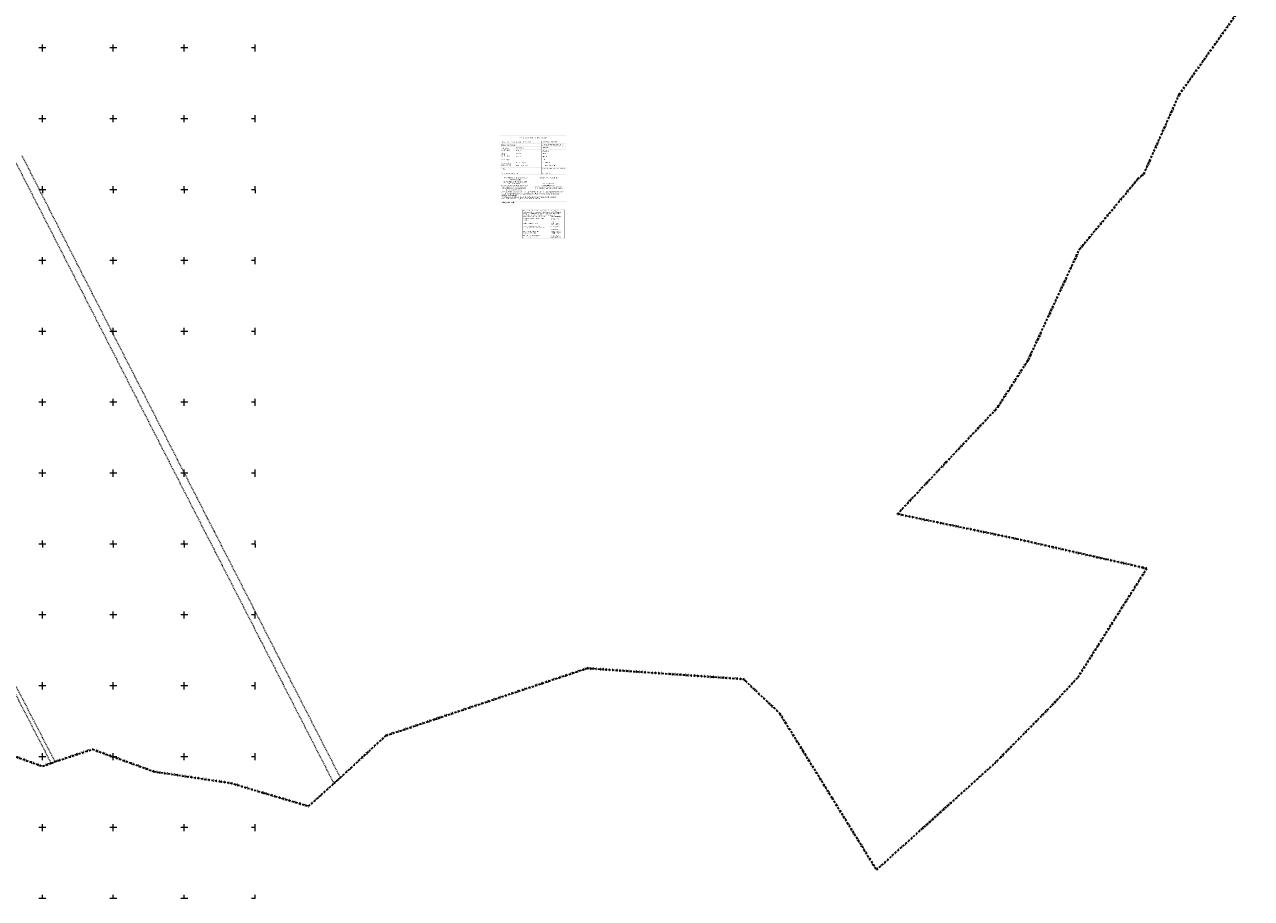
# Model space of a CAD drawing. Extents: x 6414462 to 20492237, y 5756825 to 17376351.
# Tile 123 of 127: x 6498637 to 6499503, y 5809250 to 5809866. Entities that reach past the tile are written whole.
import ezdxf

# ---------------------------------------------------------------- set-up
doc = ezdxf.new("R2010")
doc.units = 0
for name, pattern in [('2324-2024 mdcp$0$KROPK2', [1, 0.05, -0.95]), ('2324-2024 mdcp$0$PRZER1-1', [1, 0.5, -0.5]), ('2324-2024 mdcp$0$PRZER2-1', [1.5, 1, -0.5]), ('2324-2024 mdcp$0$PRZER3-2', [2.5, 1.5, -1]), ('Lipnica teren 1$0$HIDDEN2', [0.1875, 0.125, -0.0625])]:
    doc.linetypes.add(name, pattern=pattern)
for name, color, linetype, lineweight in [('2324-2024 mdcp$0$GESJAE', 7, 'Continuous', 50), ('2324-2024 mdcp$0$GESJOB', 7, 'Continuous', 35), ('2324-2024 mdcp$0$Ramka sekcyjna', 7, 'Continuous', 18)]:
    doc.layers.add(name, color=color, linetype=linetype, lineweight=lineweight)
doc.layers.add('2324-2024 mdcp$0$GESUZY', color=7, linetype='Continuous', lineweight=18, true_color=0x008000)
doc.layers.add('2324-2024 mdcp$0$Opisówka', color=7, linetype='Continuous')
doc.layers.add('Lipnica teren 1$0$demontaże', color=10, linetype='Continuous')
doc.styles.add('2324-2024 mdcp$0$PDF Arial', font='arial.ttf')
doc.styles.add('2324-2024 mdcp$0$PDF Calibri', font='calibri.ttf')
doc.styles.add('2324-2024 mdcp$0$PDF Times New Roman', font='times.ttf')

# ---------------------------------------------------------------- blocks, each defined once
blk = doc.blocks.new('2324-2024 mdcp')
at = {"layer": '2324-2024 mdcp$0$GESJAE', "color": 7, "linetype": '2324-2024 mdcp$0$KROPK2', "lineweight": 50}
blk.add_lwpolyline([(6498619.592, 5809354.144), (6498649.95999998, 5809343.28999995), (6498656.07999998, 5809345.50999994), (6498658.89999998, 5809346.53999995), (6498685.22999998, 5809355.28999995), (6498728.68, 5809339.56), (6498751.82, 5809336.09), (6498775.32, 5809332.58), (6498782.65, 5809331.48), (6498806.09999998, 5809324.47999994), (6498813.99999998, 5809322.13999995), (6498837.71999998, 5809315.12999995), (6498846.63999998, 5809323.11999995), (6498855.54999998, 5809331.10999994), (6498860.16999998, 5809335.23999995), (6498892.22999998, 5809364.91999995), (6498926.96987598, 5809376.55522995), (6498929.19587198, 5809377.30036894), (6498931.09131998, 5809377.93484495), (6499034.26999998, 5809412.46999995), (6499144.28, 5809404.85), (6499145.64, 5809403.57), (6499169.83, 5809380.74), (6499186.27030904, 5809354.17019122), (6499206.86, 5809320.89), (6499222.55, 5809295.53), (6499238.24, 5809270.18), (6499321.48, 5809345.2), (6499325.69, 5809349.47), (6499356.99, 5809381.21), (6499361.97, 5809386.26), (6499380.31999998, 5809406.11999994), (6499394.76281398, 5809428.94073195), (6499428.78999999, 5809482.68999995), (6499337.31999998, 5809503.55999995), (6499284.31, 5809514.61), (6499252.97, 5809521.16), (6499321.93976798, 5809594.56429994), (6499323.92319898, 5809596.91919094), (6499345.43912198, 5809630.22626895), (6499347.55999998, 5809634.83999995), (6499381.57770798, 5809708.17245595), (6499422.63, 5809757.68), (6499426.81, 5809761.09), (6499451.79841998, 5809817.19019095), (6499502.68065198, 5809888.84236095)], dxfattribs=at)
at = {"layer": '2324-2024 mdcp$0$GESJOB', "color": 7, "linetype": '2324-2024 mdcp$0$PRZER3-2', "lineweight": 35}
blk.add_lwpolyline([(6498619.592, 5809354.144), (6498649.95999998, 5809343.28999995), (6498656.07999998, 5809345.50999994), (6498658.89999998, 5809346.53999995), (6498685.22999998, 5809355.28999995), (6498728.68, 5809339.56), (6498751.82, 5809336.09), (6498775.32, 5809332.58), (6498782.65, 5809331.48), (6498806.09999998, 5809324.47999994), (6498813.99999998, 5809322.13999995), (6498837.71999998, 5809315.12999995), (6498846.63999998, 5809323.11999995), (6498855.54999998, 5809331.10999994), (6498860.16999998, 5809335.23999995), (6498892.22999998, 5809364.91999995), (6498926.96987598, 5809376.55522995), (6498929.19587198, 5809377.30036894), (6498931.09131998, 5809377.93484495), (6499034.26999998, 5809412.46999995), (6499144.28, 5809404.85), (6499145.64, 5809403.57), (6499169.83, 5809380.74), (6499186.27030904, 5809354.17019122), (6499206.86, 5809320.89), (6499222.55, 5809295.53), (6499238.24, 5809270.18), (6499321.48, 5809345.2), (6499325.69, 5809349.47), (6499356.99, 5809381.21), (6499361.97, 5809386.26), (6499380.31999998, 5809406.11999994), (6499394.76281398, 5809428.94073195), (6499428.78999999, 5809482.68999995), (6499337.31999998, 5809503.55999995), (6499284.31, 5809514.61), (6499252.97, 5809521.16), (6499321.93976798, 5809594.56429994), (6499323.92319898, 5809596.91919094), (6499345.43912198, 5809630.22626895), (6499347.55999998, 5809634.83999995), (6499381.57770798, 5809708.17245595), (6499422.63, 5809757.68), (6499426.81, 5809761.09), (6499451.79841998, 5809817.19019095), (6499502.68065198, 5809888.84236095)], dxfattribs=at)
at = {"layer": '2324-2024 mdcp$0$GESUZY', "color": 96, "linetype": '2324-2024 mdcp$0$PRZER1-1', "lineweight": 18, "true_color": 0x008000}
for points in [[(6498629.79999998, 5809396.40999994), (6498656.07999998, 5809345.50999994), (6498658.89999998, 5809346.53999995), (6498631.32999998, 5809399.80999995)], [(6498628.06999998, 5809775.23999995), (6498639.01, 5809753.91), (6498662.71, 5809707.63), (6498677.974833, 5809677.820583), (6498690.05, 5809654.24), (6498710.56, 5809614.2), (6498731.07, 5809574.16), (6498751.56999998, 5809534.11999994), (6498765.07775231, 5809507.74960236), (6498772.08999998, 5809494.05999995), (6498792.59999998, 5809454.01999995), (6498803.20410473, 5809433.31453113), (6498803.98999999, 5809431.77999995), (6498805.81999998, 5809428.20999995), (6498819.21626419, 5809402.05320817), (6498855.54999998, 5809331.10999994), (6498860.16999998, 5809335.23999995), (6498816.51995995, 5809420.46749487), (6498771.29159117, 5809508.77670534), (6498766.44999998, 5809518.22999995), (6498759.05012501, 5809532.67664046), (6498675.28999997, 5809696.19999995), (6498635.73140983, 5809773.85540949)]]:
    blk.add_lwpolyline(points, dxfattribs=at)
at = {"layer": '2324-2024 mdcp$0$Opisówka', "color": 7, "lineweight": -3, "transparency": 33554559}
for points in [[(6498972.933682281, 5809788.487373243), (6499019.417017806, 5809788.487373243), (6498972.933682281, 5809788.420706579), (6499019.417017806, 5809788.420706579)], [(6498972.933682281, 5809788.420706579), (6498973.000348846, 5809788.420706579), (6498972.933682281, 5809784.587372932), (6498973.000348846, 5809784.587372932)], [(6499019.417017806, 5809788.487373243), (6499019.483679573, 5809788.487373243), (6499019.417017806, 5809788.420706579), (6499019.483679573, 5809788.420706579)], [(6499019.417017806, 5809788.420706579), (6499019.483679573, 5809788.420706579), (6499019.417017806, 5809784.587372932), (6499019.483679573, 5809784.587372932)], [(6498972.933682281, 5809784.587372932), (6499019.417017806, 5809784.587372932), (6498972.933682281, 5809784.520706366), (6499019.417017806, 5809784.520706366)], [(6498972.933682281, 5809784.520706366), (6498973.000348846, 5809784.520706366), (6498972.933682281, 5809782.804040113), (6498973.000348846, 5809782.804040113)], [(6498972.933682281, 5809782.804040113), (6499019.417017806, 5809782.804040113), (6498972.933682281, 5809782.737373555), (6499019.417017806, 5809782.737373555)], [(6498972.933682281, 5809782.737373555), (6498973.000348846, 5809782.737373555), (6498972.933682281, 5809780.720706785), (6498973.000348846, 5809780.720706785)], [(6498972.933682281, 5809780.720706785), (6499019.417017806, 5809780.720706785), (6498972.933682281, 5809780.654040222), (6499019.417017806, 5809780.654040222)], [(6498972.933682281, 5809780.654040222), (6498973.000348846, 5809780.654040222), (6498972.933682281, 5809778.637373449), (6498973.000348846, 5809778.637373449)], [(6498983.333681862, 5809780.654040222), (6498983.400350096, 5809780.654040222), (6498983.333681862, 5809778.637373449), (6498983.400350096, 5809778.637373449)], [(6499002.150350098, 5809784.520706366), (6499002.217015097, 5809784.520706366), (6499002.150350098, 5809782.804040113), (6499002.217015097, 5809782.804040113)], [(6499002.150350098, 5809782.737373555), (6499002.217015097, 5809782.737373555), (6499002.150350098, 5809780.720706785), (6499002.217015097, 5809780.720706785)], [(6499002.150350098, 5809780.654040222), (6499002.217015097, 5809780.654040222), (6499002.150350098, 5809778.637373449), (6499002.217015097, 5809778.637373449)], [(6499019.417017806, 5809784.587372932), (6499019.483679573, 5809784.587372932), (6499019.417017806, 5809784.520706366), (6499019.483679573, 5809784.520706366)], [(6499019.417017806, 5809784.520706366), (6499019.483679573, 5809784.520706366), (6499019.417017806, 5809782.804040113), (6499019.483679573, 5809782.804040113)], [(6499019.417017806, 5809782.804040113), (6499019.483679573, 5809782.804040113), (6499019.417017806, 5809782.737373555), (6499019.483679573, 5809782.737373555)], [(6499019.417017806, 5809782.737373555), (6499019.483679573, 5809782.737373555), (6499019.417017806, 5809780.720706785), (6499019.483679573, 5809780.720706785)], [(6499019.417017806, 5809780.720706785), (6499019.483679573, 5809780.720706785), (6499019.417017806, 5809780.654040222), (6499019.483679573, 5809780.654040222)], [(6499019.417017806, 5809780.654040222), (6499019.483679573, 5809780.654040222), (6499019.417017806, 5809778.637373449), (6499019.483679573, 5809778.637373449)], [(6498972.933682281, 5809778.637373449), (6498973.000348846, 5809778.637373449), (6498972.933682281, 5809778.570706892), (6498973.000348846, 5809778.570706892)], [(6498972.933682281, 5809778.570706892), (6498973.000348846, 5809778.570706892), (6498972.933682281, 5809776.554040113), (6498973.000348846, 5809776.554040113)], [(6498972.933682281, 5809776.554040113), (6499019.417017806, 5809776.554040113), (6498972.933682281, 5809776.487373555), (6499019.417017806, 5809776.487373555)], [(6498972.933682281, 5809776.487373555), (6498973.000348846, 5809776.487373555), (6498972.933682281, 5809774.470706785), (6498973.000348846, 5809774.470706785)], [(6498972.933682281, 5809774.470706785), (6498973.000348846, 5809774.470706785), (6498972.933682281, 5809774.40404022), (6498973.000348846, 5809774.40404022)], [(6498972.933682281, 5809774.40404022), (6498973.000348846, 5809774.40404022), (6498972.933682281, 5809772.387373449), (6498973.000348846, 5809772.387373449)], [(6498972.933682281, 5809772.387373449), (6499019.417017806, 5809772.387373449), (6498972.933682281, 5809772.320705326), (6499019.417017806, 5809772.320705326)], [(6498972.933682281, 5809772.320705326), (6498973.000348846, 5809772.320705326), (6498972.933682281, 5809770.237371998), (6498973.000348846, 5809770.237371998)], [(6498983.333681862, 5809778.637373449), (6499019.417017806, 5809778.637373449), (6498983.333681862, 5809778.570706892), (6499019.417017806, 5809778.570706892)], [(6498983.333681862, 5809778.570706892), (6498983.400350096, 5809778.570706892), (6498983.333681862, 5809776.554040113), (6498983.400350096, 5809776.554040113)], [(6498983.333681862, 5809776.487373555), (6498983.400350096, 5809776.487373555), (6498983.333681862, 5809774.470706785), (6498983.400350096, 5809774.470706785)], [(6498983.333681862, 5809774.470706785), (6499019.417017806, 5809774.470706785), (6498983.333681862, 5809774.40404022), (6499019.417017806, 5809774.40404022)], [(6498983.333681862, 5809774.40404022), (6498983.400350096, 5809774.40404022), (6498983.333681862, 5809772.387373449), (6498983.400350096, 5809772.387373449)], [(6499002.150350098, 5809778.570706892), (6499002.217015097, 5809778.570706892), (6499002.150350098, 5809776.554040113), (6499002.217015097, 5809776.554040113)], [(6499002.150350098, 5809776.487373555), (6499002.217015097, 5809776.487373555), (6499002.150350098, 5809774.470706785), (6499002.217015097, 5809774.470706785)], [(6499002.150350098, 5809774.40404022), (6499002.217015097, 5809774.40404022), (6499002.150350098, 5809772.387373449), (6499002.217015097, 5809772.387373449)], [(6499002.150350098, 5809772.320705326), (6499002.217015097, 5809772.320705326), (6499002.150350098, 5809770.237371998), (6499002.217015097, 5809770.237371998)], [(6499019.417017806, 5809778.637373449), (6499019.483679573, 5809778.637373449), (6499019.417017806, 5809778.570706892), (6499019.483679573, 5809778.570706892)], [(6499019.417017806, 5809778.570706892), (6499019.483679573, 5809778.570706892), (6499019.417017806, 5809776.554040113), (6499019.483679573, 5809776.554040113)], [(6499019.417017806, 5809776.554040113), (6499019.483679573, 5809776.554040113), (6499019.417017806, 5809776.487373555), (6499019.483679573, 5809776.487373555)], [(6499019.417017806, 5809776.487373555), (6499019.483679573, 5809776.487373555), (6499019.417017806, 5809774.470706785), (6499019.483679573, 5809774.470706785)], [(6499019.417017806, 5809774.470706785), (6499019.483679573, 5809774.470706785), (6499019.417017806, 5809774.40404022), (6499019.483679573, 5809774.40404022)], [(6499019.417017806, 5809774.40404022), (6499019.483679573, 5809774.40404022), (6499019.417017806, 5809772.387373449), (6499019.483679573, 5809772.387373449)], [(6499019.417017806, 5809772.387373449), (6499019.483679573, 5809772.387373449), (6499019.417017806, 5809772.320705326), (6499019.483679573, 5809772.320705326)], [(6499019.417017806, 5809772.320705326), (6499019.483679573, 5809772.320705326), (6499019.417017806, 5809770.237371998), (6499019.483679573, 5809770.237371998)], [(6498972.933682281, 5809770.237371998), (6499019.417017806, 5809770.237371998), (6498972.933682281, 5809770.170706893), (6499019.417017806, 5809770.170706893)], [(6498972.933682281, 5809770.170706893), (6498973.000348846, 5809770.170706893), (6498972.933682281, 5809768.070706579), (6498973.000348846, 5809768.070706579)], [(6498972.933682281, 5809768.070706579), (6498973.000348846, 5809768.070706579), (6498972.933682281, 5809768.004041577), (6498973.000348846, 5809768.004041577)], [(6498972.933682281, 5809768.004041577), (6498973.000348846, 5809768.004041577), (6498972.933682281, 5809765.920708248), (6498973.000348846, 5809765.920708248)], [(6498972.933682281, 5809767.004043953), (6498973.000348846, 5809767.004043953), (6498972.933682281, 5809762.487378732), (6498973.000348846, 5809762.420710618)], [(6498972.933682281, 5809765.920708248), (6499019.417017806, 5809765.920708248), (6498972.933682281, 5809765.854040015), (6499019.417017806, 5809765.854040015)], [(6498972.933682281, 5809762.487378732), (6499019.417017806, 5809762.487378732), (6498972.933682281, 5809762.420710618), (6499019.417017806, 5809762.420710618)], [(6498972.933682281, 5809762.420710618), (6498973.000348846, 5809762.420710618), (6498972.933682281, 5809760.737376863), (6498973.000348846, 5809760.737376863)], [(6498983.333681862, 5809770.170706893), (6498983.400350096, 5809770.170706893), (6498983.333681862, 5809768.070706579), (6498983.400350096, 5809768.070706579)], [(6498983.333681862, 5809768.070706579), (6499019.417017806, 5809768.070706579), (6498983.333681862, 5809768.004041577), (6499019.417017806, 5809768.004041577)], [(6498983.333681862, 5809768.004041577), (6498983.400350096, 5809768.004041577), (6498983.333681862, 5809765.920708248), (6498983.400350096, 5809765.920708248)], [(6499002.150350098, 5809770.170706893), (6499002.217015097, 5809770.170706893), (6499002.150350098, 5809768.070706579), (6499002.217015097, 5809768.070706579)], [(6499002.150350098, 5809768.004041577), (6499002.217015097, 5809768.004041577), (6499002.150350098, 5809765.920708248), (6499002.217015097, 5809765.920708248)], [(6499002.150350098, 5809767.004043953), (6499002.217015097, 5809767.004043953), (6499002.150350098, 5809762.487375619), (6499002.217015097, 5809762.487375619)], [(6499002.150350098, 5809762.487375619), (6499002.217015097, 5809762.487375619), (6499002.150350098, 5809760.737376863), (6499002.217015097, 5809760.737376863)], [(6499019.417017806, 5809770.237371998), (6499019.483679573, 5809770.237371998), (6499019.417017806, 5809770.170706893), (6499019.483679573, 5809770.170706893)], [(6499019.417017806, 5809770.170706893), (6499019.483679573, 5809770.170706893), (6499019.417017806, 5809768.070706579), (6499019.483679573, 5809768.070706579)], [(6499019.417017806, 5809768.070706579), (6499019.483679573, 5809768.070706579), (6499019.417017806, 5809768.004041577), (6499019.483679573, 5809768.004041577)], [(6499019.417017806, 5809768.004041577), (6499019.483679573, 5809768.004041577), (6499019.417017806, 5809765.920708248), (6499019.483679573, 5809765.920708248)], [(6499019.417017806, 5809767.626373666), (6499019.483679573, 5809767.626373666), (6499019.417017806, 5809764.859707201), (6499019.483679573, 5809764.859707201)], [(6499019.417017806, 5809765.920708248), (6499019.483679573, 5809765.920708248), (6499019.417017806, 5809765.854040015), (6499019.483679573, 5809765.854040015)], [(6499019.417017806, 5809764.859707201), (6499019.483679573, 5809764.859707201), (6499019.417017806, 5809762.093040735), (6499019.483679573, 5809762.093040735)], [(6499019.417017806, 5809764.170709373), (6499019.483679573, 5809764.170709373), (6499019.417017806, 5809762.420710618), (6499019.483679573, 5809762.420710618)], [(6499019.417017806, 5809762.420710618), (6499019.483679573, 5809762.420710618), (6499019.417017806, 5809760.737376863), (6499019.483679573, 5809760.737376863)], [(6498972.933682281, 5809760.737376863), (6499019.417017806, 5809760.737376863), (6498972.933682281, 5809760.670708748), (6499019.417017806, 5809760.670708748)], [(6498972.933682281, 5809760.670708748), (6498973.000348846, 5809760.670708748), (6498972.933682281, 5809749.170709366), (6498973.000348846, 5809749.170709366)], [(6499019.417017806, 5809762.093040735), (6499019.483679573, 5809762.093040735), (6499019.417017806, 5809762.026372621), (6499019.483679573, 5809762.026372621)], [(6499019.417017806, 5809760.737376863), (6499019.483679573, 5809760.737376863), (6499019.417017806, 5809760.670708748), (6499019.483679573, 5809760.670708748)], [(6499019.417017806, 5809760.670708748), (6499019.483679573, 5809760.670708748), (6499019.417017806, 5809749.170709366), (6499019.483679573, 5809749.170709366)], [(6498972.933682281, 5809749.170709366), (6499019.417017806, 5809749.170709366), (6498972.933682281, 5809749.104044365), (6499019.417017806, 5809749.104044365)], [(6498972.933682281, 5809749.104044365), (6498973.000348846, 5809749.104044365), (6498972.933682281, 5809741.687376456), (6498973.000348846, 5809741.687376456)], [(6499019.417017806, 5809749.170709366), (6499019.483679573, 5809749.170709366), (6499019.417017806, 5809749.104044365), (6499019.483679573, 5809749.104044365)], [(6499019.417017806, 5809749.104044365), (6499019.483679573, 5809749.104044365), (6499019.417017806, 5809741.687376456), (6499019.483679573, 5809741.687376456)], [(6498972.933682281, 5809741.687376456), (6499019.417017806, 5809741.687376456), (6498972.933682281, 5809741.620708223), (6499019.417017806, 5809741.620708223)], [(6498972.933682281, 5809741.620708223), (6498973.000348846, 5809741.620708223), (6498972.933682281, 5809738.720711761), (6498973.000348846, 5809738.720711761)], [(6498972.933682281, 5809738.787373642), (6499019.417017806, 5809738.787373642), (6498972.933682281, 5809738.720711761), (6499019.417017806, 5809738.720711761)], [(6499019.417017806, 5809741.687376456), (6499019.483679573, 5809741.687376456), (6499019.417017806, 5809741.620708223), (6499019.483679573, 5809741.620708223)], [(6499019.417017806, 5809741.620708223), (6499019.483679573, 5809741.620708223), (6499019.417017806, 5809738.720711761), (6499019.483679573, 5809738.720711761)], [(6499019.417017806, 5809738.787373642), (6499019.483679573, 5809738.787373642), (6499019.417017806, 5809738.720711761), (6499019.483679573, 5809738.720711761)]]:
    blk.add_solid(points, dxfattribs=at)
at = {"layer": '2324-2024 mdcp$0$Opisówka', "color": 1, "lineweight": -3, "transparency": 33554559}
for points in [[(6498988.533508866, 5809735.802775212), (6498988.73350866, 5809735.802775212), (6498988.533508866, 5809735.58610917), (6498988.73350866, 5809735.58610917)], [(6498988.533508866, 5809735.58610917), (6498988.73350866, 5809735.58610917), (6498988.533508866, 5809731.75277626), (6498988.73350866, 5809731.75277626)], [(6498988.533508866, 5809731.75277626), (6499018.000175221, 5809731.75277626), (6498988.533508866, 5809731.686108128), (6499018.000175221, 5809731.686108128)], [(6498988.533508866, 5809731.686108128), (6498988.73350866, 5809731.686108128), (6498988.533508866, 5809730.519441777), (6498988.73350866, 5809730.519441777)], [(6498988.533508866, 5809730.519441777), (6499018.000175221, 5809730.519441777), (6498988.533508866, 5809730.452775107), (6499018.000175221, 5809730.452775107)], [(6498988.533508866, 5809730.452775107), (6498988.73350866, 5809730.452775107), (6498988.533508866, 5809727.952775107), (6498988.73350866, 5809727.952775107)], [(6498988.533508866, 5809727.952775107), (6499018.000175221, 5809727.952775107), (6498988.533508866, 5809727.886108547), (6499018.000175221, 5809727.886108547)], [(6498988.533508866, 5809727.886108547), (6498988.73350866, 5809727.886108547), (6498988.533508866, 5809724.686108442), (6498988.73350866, 5809724.686108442)], [(6498988.73350866, 5809735.802775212), (6499018.000175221, 5809735.802775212), (6498988.73350866, 5809735.602775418), (6499018.000175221, 5809735.602775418)], [(6499005.283510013, 5809731.686108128), (6499005.350175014, 5809731.686108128), (6499005.283510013, 5809730.519441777), (6499005.350175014, 5809730.519441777)], [(6499005.283510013, 5809730.452775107), (6499005.350175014, 5809730.452775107), (6499005.283510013, 5809727.952775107), (6499005.350175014, 5809727.952775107)], [(6499005.283510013, 5809727.886108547), (6499005.350175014, 5809727.886108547), (6499005.283510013, 5809724.686108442), (6499005.350175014, 5809724.686108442)], [(6499018.000175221, 5809735.802775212), (6499018.200176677, 5809735.802775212), (6499018.000175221, 5809735.58610917), (6499018.200176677, 5809735.58610917)], [(6499018.000175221, 5809735.58610917), (6499018.200176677, 5809735.58610917), (6499018.000175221, 5809731.75277626), (6499018.200176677, 5809731.75277626)], [(6499018.000175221, 5809731.75277626), (6499018.200176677, 5809731.75277626), (6499018.000175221, 5809731.686108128), (6499018.200176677, 5809731.686108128)], [(6499018.000175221, 5809731.686108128), (6499018.200176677, 5809731.686108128), (6499018.000175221, 5809730.519441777), (6499018.200176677, 5809730.519441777)], [(6499018.000175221, 5809730.519441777), (6499018.200176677, 5809730.519441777), (6499018.000175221, 5809730.452775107), (6499018.200176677, 5809730.452775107)], [(6499018.000175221, 5809730.452775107), (6499018.200176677, 5809730.452775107), (6499018.000175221, 5809727.952775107), (6499018.200176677, 5809727.952775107)], [(6499018.000175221, 5809727.952775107), (6499018.200176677, 5809727.952775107), (6499018.000175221, 5809727.886108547), (6499018.200176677, 5809727.886108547)], [(6499018.000175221, 5809727.886108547), (6499018.200176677, 5809727.886108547), (6499018.000175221, 5809724.686108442), (6499018.200176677, 5809724.686108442)], [(6498988.533508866, 5809724.686108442), (6499018.000175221, 5809724.686108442), (6498988.533508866, 5809724.619441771), (6499018.000175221, 5809724.619441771)], [(6498988.533508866, 5809724.619441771), (6498988.73350866, 5809724.619441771), (6498988.533508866, 5809721.552774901), (6498988.73350866, 5809721.552774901)], [(6498988.533508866, 5809721.552774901), (6499018.000175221, 5809721.552774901), (6498988.533508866, 5809721.486108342), (6499018.000175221, 5809721.486108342)], [(6498988.533508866, 5809721.486108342), (6498988.73350866, 5809721.486108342), (6498988.533508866, 5809715.452773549), (6498988.73350866, 5809715.452773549)], [(6499005.283510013, 5809724.619441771), (6499005.350175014, 5809724.619441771), (6499005.283510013, 5809721.552774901), (6499005.350175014, 5809721.552774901)], [(6499005.284263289, 5809721.486108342), (6499005.350175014, 5809721.486108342), (6499005.283510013, 5809715.6527749), (6499005.350175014, 5809715.6527749)], [(6499018.000175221, 5809724.686108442), (6499018.200176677, 5809724.686108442), (6499018.000175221, 5809724.619441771), (6499018.200176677, 5809724.619441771)], [(6499018.000175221, 5809724.619441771), (6499018.200176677, 5809724.619441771), (6499018.000175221, 5809721.552774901), (6499018.200176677, 5809721.552774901)], [(6499018.000175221, 5809721.552774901), (6499018.200176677, 5809721.486108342), (6499018.000175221, 5809715.452773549), (6499018.200176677, 5809715.452773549)], [(6499018.000175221, 5809721.552774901), (6499018.200176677, 5809721.552774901), (6499018.000175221, 5809721.486108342), (6499018.200176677, 5809721.486108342)], [(6498988.466843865, 5809715.719441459), (6499017.93351022, 5809715.719441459), (6498988.466843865, 5809715.6527749), (6499017.93351022, 5809715.6527749)], [(6498988.533508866, 5809718.496017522), (6499018.000175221, 5809718.496017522), (6498988.533508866, 5809718.429350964), (6499018.000175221, 5809718.429350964)], [(6498988.533508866, 5809715.6527749), (6499005.283510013, 5809715.6527749), (6498988.533508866, 5809715.452773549), (6499005.283510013, 5809715.452773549)], [(6499005.283510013, 5809715.6527749), (6499018.000175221, 5809715.6527749), (6499005.283510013, 5809715.452773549), (6499018.000175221, 5809715.452773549)], [(6499018.000175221, 5809715.6527749), (6499018.200176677, 5809715.6527749), (6499018.000175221, 5809715.452773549), (6499018.200176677, 5809715.452773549)]]:
    blk.add_solid(points, dxfattribs=at)
at = {"layer": '2324-2024 mdcp$0$Ramka sekcyjna', "color": 7, "linetype": 'Continuous', "lineweight": 18, "flags": 128}
for points in [[(6498652.5, 5809850), (6498647.5, 5809850)], [(6498650, 5809847.5), (6498650, 5809852.5)], [(6498702.5, 5809850), (6498697.5, 5809850)], [(6498700, 5809847.5), (6498700, 5809852.5)], [(6498752.5, 5809850), (6498747.5, 5809850)], [(6498750, 5809847.5), (6498750, 5809852.5)], [(6498800, 5809850), (6498797.5, 5809850)], [(6498800, 5809847.5), (6498800, 5809852.5)], [(6498652.5, 5809800), (6498647.5, 5809800)], [(6498650, 5809797.5), (6498650, 5809802.5)], [(6498702.5, 5809800), (6498697.5, 5809800)], [(6498700, 5809797.5), (6498700, 5809802.5)], [(6498752.5, 5809800), (6498747.5, 5809800)], [(6498750, 5809797.5), (6498750, 5809802.5)], [(6498800, 5809800), (6498797.5, 5809800)], [(6498800, 5809797.5), (6498800, 5809802.5)], [(6498652.5, 5809750), (6498647.5, 5809750)], [(6498652.5, 5809750), (6498647.5, 5809750)], [(6498650, 5809750), (6498650, 5809752.5)], [(6498650, 5809750), (6498650, 5809747.5)], [(6498702.5, 5809750), (6498697.5, 5809750)], [(6498702.5, 5809750), (6498697.5, 5809750)], [(6498700, 5809750), (6498700, 5809752.5)], [(6498700, 5809750), (6498700, 5809747.5)], [(6498752.5, 5809750), (6498747.5, 5809750)], [(6498752.5, 5809750), (6498747.5, 5809750)], [(6498750, 5809750), (6498750, 5809752.5)], [(6498750, 5809750), (6498750, 5809747.5)], [(6498800, 5809750), (6498797.5, 5809750)], [(6498800, 5809750), (6498797.5, 5809750)], [(6498800, 5809750), (6498800, 5809752.5)], [(6498800, 5809750), (6498800, 5809747.5)], [(6498650, 5809697.5), (6498650, 5809702.5)], [(6498700, 5809697.5), (6498700, 5809702.5)], [(6498750, 5809697.5), (6498750, 5809702.5)], [(6498800, 5809697.5), (6498800, 5809702.5)], [(6498652.5, 5809700), (6498647.5, 5809700)], [(6498702.5, 5809700), (6498697.5, 5809700)], [(6498752.5, 5809700), (6498747.5, 5809700)], [(6498800, 5809700), (6498797.5, 5809700)], [(6498652.5, 5809650), (6498647.5, 5809650)], [(6498650, 5809647.5), (6498650, 5809652.5)], [(6498702.5, 5809650), (6498697.5, 5809650)], [(6498700, 5809647.5), (6498700, 5809652.5)], [(6498752.5, 5809650), (6498747.5, 5809650)], [(6498750, 5809647.5), (6498750, 5809652.5)], [(6498800, 5809650), (6498797.5, 5809650)], [(6498800, 5809647.5), (6498800, 5809652.5)], [(6498652.5, 5809600), (6498647.5, 5809600)], [(6498650, 5809597.5), (6498650, 5809602.5)], [(6498702.5, 5809600), (6498697.5, 5809600)], [(6498700, 5809597.5), (6498700, 5809602.5)], [(6498752.5, 5809600), (6498747.5, 5809600)], [(6498750, 5809597.5), (6498750, 5809602.5)], [(6498800, 5809600), (6498797.5, 5809600)], [(6498800, 5809597.5), (6498800, 5809602.5)], [(6498652.5, 5809550), (6498647.5, 5809550)], [(6498650, 5809547.5), (6498650, 5809552.5)], [(6498702.5, 5809550), (6498697.5, 5809550)], [(6498700, 5809547.5), (6498700, 5809552.5)], [(6498752.5, 5809550), (6498747.5, 5809550)], [(6498750, 5809547.5), (6498750, 5809552.5)], [(6498800, 5809550), (6498797.5, 5809550)], [(6498800, 5809547.5), (6498800, 5809552.5)], [(6498652.5, 5809500), (6498647.5, 5809500)], [(6498652.5, 5809500), (6498647.5, 5809500)], [(6498650, 5809500), (6498650, 5809502.5)], [(6498650, 5809500), (6498650, 5809497.5)], [(6498702.5, 5809500), (6498697.5, 5809500)], [(6498702.5, 5809500), (6498697.5, 5809500)], [(6498700, 5809500), (6498700, 5809502.5)], [(6498700, 5809500), (6498700, 5809497.5)], [(6498752.5, 5809500), (6498747.5, 5809500)], [(6498752.5, 5809500), (6498747.5, 5809500)], [(6498750, 5809500), (6498750, 5809502.5)], [(6498750, 5809500), (6498750, 5809497.5)], [(6498800, 5809500), (6498797.5, 5809500)], [(6498800, 5809500), (6498797.5, 5809500)], [(6498800, 5809500), (6498800, 5809502.5)], [(6498800, 5809500), (6498800, 5809497.5)], [(6498650, 5809447.5), (6498650, 5809452.5)], [(6498700, 5809447.5), (6498700, 5809452.5)], [(6498750, 5809447.5), (6498750, 5809452.5)], [(6498800, 5809447.5), (6498800, 5809452.5)], [(6498652.5, 5809450), (6498647.5, 5809450)], [(6498702.5, 5809450), (6498697.5, 5809450)], [(6498752.5, 5809450), (6498747.5, 5809450)], [(6498800, 5809450), (6498797.5, 5809450)], [(6498652.5, 5809400), (6498647.5, 5809400)], [(6498650, 5809397.5), (6498650, 5809402.5)], [(6498702.5, 5809400), (6498697.5, 5809400)], [(6498700, 5809397.5), (6498700, 5809402.5)], [(6498752.5, 5809400), (6498747.5, 5809400)], [(6498750, 5809397.5), (6498750, 5809402.5)], [(6498800, 5809400), (6498797.5, 5809400)], [(6498800, 5809397.5), (6498800, 5809402.5)], [(6498652.5, 5809350), (6498647.5, 5809350)], [(6498650, 5809347.5), (6498650, 5809352.5)], [(6498702.5, 5809350), (6498697.5, 5809350)], [(6498700, 5809347.5), (6498700, 5809352.5)], [(6498752.5, 5809350), (6498747.5, 5809350)], [(6498750, 5809347.5), (6498750, 5809352.5)], [(6498800, 5809350), (6498797.5, 5809350)], [(6498800, 5809347.5), (6498800, 5809352.5)], [(6498652.5, 5809300), (6498647.5, 5809300)], [(6498650, 5809297.5), (6498650, 5809302.5)], [(6498702.5, 5809300), (6498697.5, 5809300)], [(6498700, 5809297.5), (6498700, 5809302.5)], [(6498752.5, 5809300), (6498747.5, 5809300)], [(6498750, 5809297.5), (6498750, 5809302.5)], [(6498800, 5809300), (6498797.5, 5809300)], [(6498800, 5809297.5), (6498800, 5809302.5)], [(6498650, 5809250), (6498650, 5809252.5)], [(6498700, 5809250), (6498700, 5809252.5)], [(6498750, 5809250), (6498750, 5809252.5)], [(6498800, 5809250), (6498800, 5809252.5)], [(6498652.5, 5809250), (6498647.5, 5809250)], [(6498702.5, 5809250), (6498697.5, 5809250)], [(6498752.5, 5809250), (6498747.5, 5809250)], [(6498800, 5809250), (6498797.5, 5809250)]]:
    blk.add_lwpolyline(points, dxfattribs=at)
at = {"layer": '2324-2024 mdcp$0$Opisówka', "color": 7, "char_height": 0.7993625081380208, "attachment_point": 7, "style": '2324-2024 mdcp$0$PDF Arial'}
for s, insert in [('Adres nieruchomości', (6498973.467015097, 5809781.102362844)), ('Jednostka', (6498973.467015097, 5809778.840408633)), ('Identyfikator zgłoszenia prac geodezyjnych', (6498973.467015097, 5809783.035695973)), ('identyfikator', (6498983.850347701, 5809779.019029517)), ('MAPA DO CELÓW PROJEKTOWYCH', (6498986.450349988, 5809786.123741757)), ('WG.6640.2324.2024', (6499002.667015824, 5809783.273741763)), ('302304_2', (6499002.667015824, 5809779.049873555)), ('Skala mapy', (6498973.467015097, 5809770.652363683)), ('ewidencyjna', (6498973.467015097, 5809777.352362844)), ('ewidencyjny', (6498973.467015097, 5809773.185696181)), ('Obręb', (6498973.467015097, 5809774.452908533)), ('identyfikator', (6498983.850347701, 5809774.852362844)), ('nazwa', (6498983.850347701, 5809777.157620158)), ('nazwa', (6498983.850347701, 5809772.990953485)), ('Ostrowite', (6499002.667015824, 5809776.875333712)), ('1:500', (6499002.667015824, 5809770.890409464)), ('współrzędnych', (6498973.467015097, 5809766.785697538)), ('Sekcja', (6498973.480175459, 5809764.019487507)), ('Nazwa układu', (6498973.467015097, 5809768.290952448)), ('układu wysokości', (6498983.850347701, 5809766.352363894)), ('prostokątnych', (6498983.850347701, 5809768.502362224)), ('PL-2000/6', (6499002.667015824, 5809768.740407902)), ('PL-EVRF2007-NH', (6499002.667015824, 5809766.590409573)), ('       GEO-METR-a Usługi Geodezyjne\\P                   Mateusz Pawela \\P      62-400 Słupca, Al. Tysiąclecia 26\\P                 tel. 726 116 828\\PNIP 6671786858 REGON 526511733', (6498973.327325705, 5809752.571182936)), ('Data opracowania mapy', (6498973.467015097, 5809760.969034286)), ('GEODETA UPRAWNIONY\\P\\P\\P       Mateusz Pawela\\P    nr uprawnień 24344', (6499000.540468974, 5809752.363749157)), ('służebności gruntowych obciążających grunty położone w granicach projektowanej', (6498973.467015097, 5809746.569032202)), ('...........................................................', (6498973.467015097, 5809751.987376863)), ('inwestycji budowlanej.', (6498973.467015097, 5809745.285698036)), ('Nie wyklucza się istnienia innych nie wykazanych na niniejszej mapie urządzeń', (6498973.470806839, 5809744.190080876)), ('Wykonanie niniejszej mapy nie było poprzedzone ustaleniami dotyczącymi ewentualnych', (6498973.73368312, 5809747.852366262)), ('nazwa/imię i nazwisko wykonawcy', (6498974.101117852, 5809750.46903241)), ('który opracował mapę', (6498977.175969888, 5809749.185698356)), ('...................................................................', (6498997.252117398, 5809751.987376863)), ('imię i nazwisko geodety uprawnionego,', (6498997.267016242, 5809750.46903241)), ('Zasięg aktualizacji:', (6498973.467015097, 5809740.352911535)), ('podziemnych , które nie były zgłoszone do inwentaryzacji .', (6498973.467015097, 5809743.083191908))]:
    blk.add_mtext(s, dxfattribs=dict(at, insert=insert))
at = {"layer": '2324-2024 mdcp$0$Opisówka', "color": 7, "insert": (6499002.483266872, 5809781.115638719), "char_height": 0.7993625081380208, "attachment_point": 7, "line_spacing_factor": 0.8, "style": '2324-2024 mdcp$0$PDF Arial'}
blk.add_mtext('Lipnica 17, 62-402 Ostrowite', dxfattribs=at)
at = {"layer": '2324-2024 mdcp$0$Opisówka', "color": 7, "insert": (6499002.667015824, 5809775.090408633), "char_height": 0.7993625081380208, "width": 8.748167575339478, "attachment_point": 7, "style": '2324-2024 mdcp$0$PDF Arial'}
blk.add_mtext('0010', dxfattribs=at)
at = {"layer": '2324-2024 mdcp$0$Opisówka', "insert": (6499002.659480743, 5809772.910034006), "char_height": 0.7993625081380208, "width": 15.13217766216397, "attachment_point": 7, "style": '2324-2024 mdcp$0$PDF Arial'}
blk.add_mtext('Lipnica', dxfattribs=at)
at = {"layer": '2324-2024 mdcp$0$Opisówka', "char_height": 0.7993625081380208, "attachment_point": 7, "style": '2324-2024 mdcp$0$PDF Arial'}
for s, insert in [('6.177.20.04.2.2  6.177.20.04.2.4', (6499002.578801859, 5809764.487357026)), ('30.10.2024r.', (6499002.554120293, 5809761.014631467))]:
    blk.add_mtext(s, dxfattribs=dict(at, insert=insert))
at = {"layer": '2324-2024 mdcp$0$Opisówka', "color": 220, "linetype": '2324-2024 mdcp$0$PRZER2-1', "insert": (6499002.017016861, 5809740.827294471), "char_height": 0.7993625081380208, "attachment_point": 7, "style": '2324-2024 mdcp$0$PDF Arial'}
blk.add_mtext('----------------------------------------', dxfattribs=at)
at = {"layer": '2324-2024 mdcp$0$Opisówka', "color": 1, "attachment_point": 7}
for s, insert, char_height, style in [('zgłoszenie', (6498989.133509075, 5809728.272918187), 0.5643936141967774, '2324-2024 mdcp$0$PDF Times New Roman'), ('geodezyjnych i kartograficznych, których rezultaty zawiera operat techniczny', (6498989.133509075, 5809733.706251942), 0.5643936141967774, '2324-2024 mdcp$0$PDF Times New Roman'), ('odpowiedzialności karnej za złożenie fałszywego oświadczenia.', (6498989.133509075, 5809731.789584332), 0.5643936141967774, '2324-2024 mdcp$0$PDF Times New Roman'), ('Organ służby geodezyjnej, który otrzymał', (6498989.133509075, 5809729.222917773), 0.5643936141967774, '2324-2024 mdcp$0$PDF Times New Roman'), ('pozytywnie zweryfikowany. Jednocześnie informuję, że jestem świadomy', (6498989.133509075, 5809732.739585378), 0.5643936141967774, '2324-2024 mdcp$0$PDF Times New Roman'), ('Poświadczam, że niniejszy dokument został opracowany w wyniku prac', (6498989.133509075, 5809734.656251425), 0.5643936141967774, '2324-2024 mdcp$0$PDF Times New Roman'), ('Identyfikator zgłoszenia prac geodezyjnych', (6498989.133509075, 5809730.756251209), 0.5643936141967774, '2324-2024 mdcp$0$PDF Times New Roman'), ('Starosta Słupecki', (6499008.66944936, 5809728.857025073), 0.5643936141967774, '2324-2024 mdcp$0$PDF Times New Roman'), ('    GEO-METR-a\\PUsługi Geodezyjne', (6499008.87190662, 5809725.927917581), 0.5289918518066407, '2324-2024 mdcp$0$PDF Calibri'), ('Wykonawca prac geodezyjnych', (6498989.133509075, 5809725.839584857), 0.5643936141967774, '2324-2024 mdcp$0$PDF Times New Roman'), ('zawierającego wynik pozytywnej weryfikacji', (6498989.133509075, 5809722.7229184), 0.5643936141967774, '2324-2024 mdcp$0$PDF Times New Roman'), ('Nr oraz data sporządzenia dokumentu', (6498989.133509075, 5809723.67454555), 0.5643936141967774, '2324-2024 mdcp$0$PDF Times New Roman'), ('Identyfikator materiału zasobu', (6498989.133509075, 5809719.958597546), 0.5643936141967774, '2324-2024 mdcp$0$PDF Times New Roman'), ('Data przyjęcia do zasobu', (6498989.133509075, 5809719.006970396), 0.5643936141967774, '2324-2024 mdcp$0$PDF Times New Roman'), ('Protokół Weryfikacji', (6499008.283508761, 5809723.654250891), 0.5289918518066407, '2324-2024 mdcp$0$PDF Calibri'), ('z daty {\\c12546048;2024-11-12} ', (6499008.700175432, 5809721.621324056), 0.5289918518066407, '2324-2024 mdcp$0$PDF Calibri'), ('Mateusz Pawela', (6499009.168776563, 5809725.245435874), 0.5289918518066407, '2324-2024 mdcp$0$PDF Calibri'), ('P.3023.2024.2142', (6499009.183692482, 5809719.968827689), 0.5643936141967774, '2324-2024 mdcp$0$PDF Calibri'), ('2024-11-12', (6499009.709828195, 5809719.006970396), 0.5643936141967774, '2324-2024 mdcp$0$PDF Calibri'), ('zawodowych kierownika prac', (6498989.133509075, 5809716.139583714), 0.5643936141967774, '2324-2024 mdcp$0$PDF Times New Roman'), ('Imię i nazwisko oraz nr uprawnień', (6498989.133509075, 5809717.091210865), 0.5643936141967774, '2324-2024 mdcp$0$PDF Times New Roman'), ('nr uprawnień 24344', (6499008.463870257, 5809716.121325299), 0.5289918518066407, '2324-2024 mdcp$0$PDF Calibri'), ('Mateusz Pawela', (6499009.187449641, 5809717.13758286), 0.5289918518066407, '2324-2024 mdcp$0$PDF Calibri')]:
    blk.add_mtext(s, dxfattribs=dict(at, insert=insert, char_height=char_height, style=style))
at = {"layer": '2324-2024 mdcp$0$Opisówka', "color": 152, "true_color": 0x0070bf, "char_height": 0.5289918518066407, "attachment_point": 7, "style": '2324-2024 mdcp$0$PDF Calibri'}
for s, insert in [('WG.6640.2324.2024', (6499008.602781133, 5809730.811908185)), ('{\\C1;Nr} 1', (6499011.019292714, 5809722.77261696))]:
    blk.add_mtext(s, dxfattribs=dict(at, insert=insert))
blk = doc.blocks.new('Lipnica teren 1')
at = {"layer": 'Lipnica teren 1$0$demontaże', "linetype": 'Lipnica teren 1$0$HIDDEN2'}
blk.add_blockref('2324-2024 mdcp', (0, 0), dxfattribs=at)

msp = doc.modelspace()

# ---------------------------------------------------------------- block references
msp.add_blockref('Lipnica teren 1', (0, 0))

doc.saveas('drawing.dxf')
